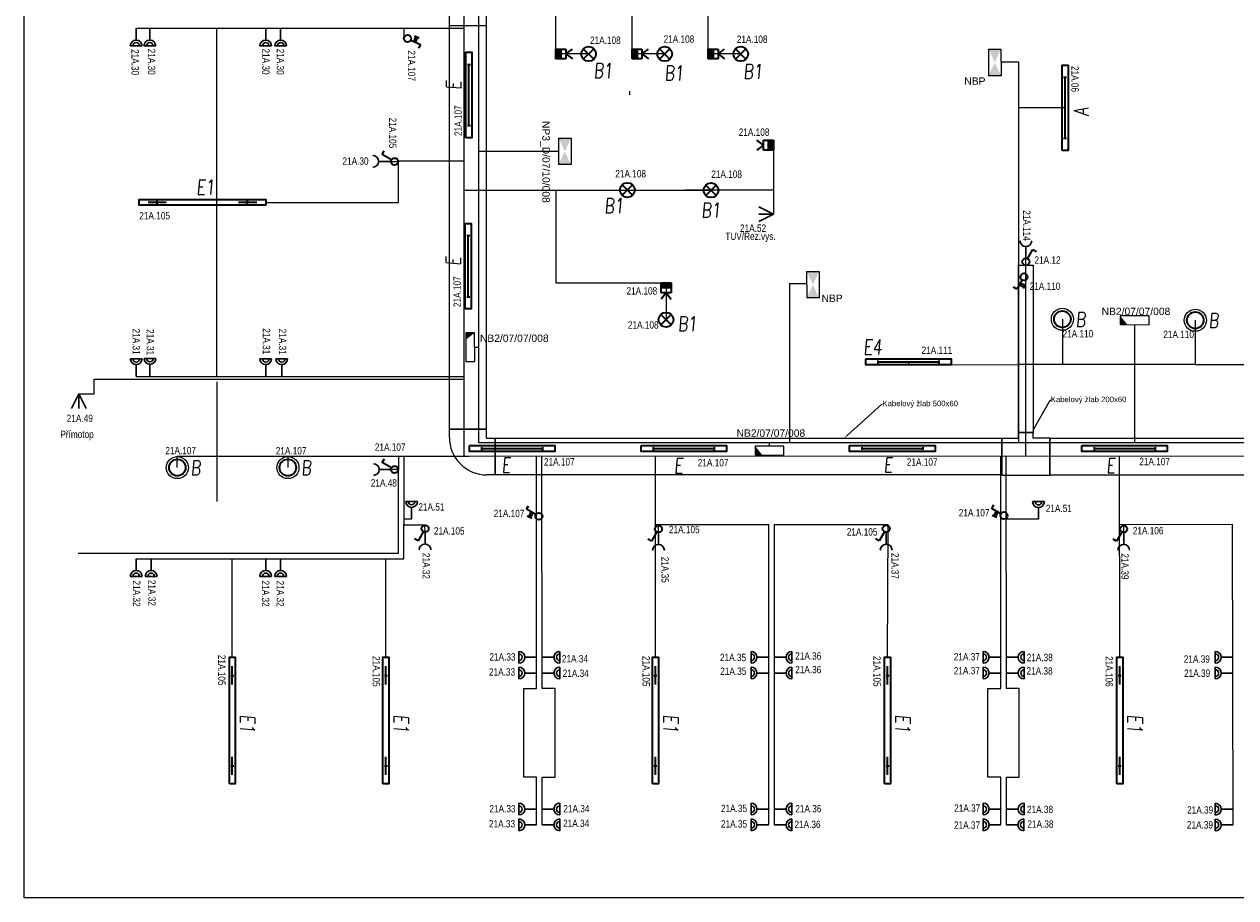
# Model space of a CAD drawing. Header units: millimetres. Extents: x 370888 to 505664, y 284292 to 447185.
# Tile 27 of 41: x 420037 to 436476, y 353692 to 365550. Entities that reach past the tile are written whole.
import ezdxf
from ezdxf import colors
from ezdxf.entities.mleader import LeaderData, LeaderLine
from ezdxf.enums import TextEntityAlignment as Align
from ezdxf.math import Vec2, Vec3

# ---------------------------------------------------------------- set-up
doc = ezdxf.new("R2010")
doc.units = ezdxf.units.MM
doc.header["$LTSCALE"] = 100
doc.layers.get('0').update_dxf_attribs({"color": 21, "linetype": 'CONTINUOUS'})
for name, color, linetype, lineweight in [('2DE_OBL', 91, 'CONTINUOUS', 35), ('2DE_OBL_L1', 91, 'CONTINUOUS', 35), ('CP_DETAL', 33, 'CONTINUOUS', 18), ('E_KABELOVY ŽLAB', 36, 'CONTINUOUS', 25), ('E_NOUZOVÉ+PP OSVĚTLENÍ', 60, 'CONTINUOUS', 25), ('E_SVĚTLA POPIS', 130, 'CONTINUOUS', 30), ('E_VEDENÍ SILNOPROUD', 50, 'CONTINUOUS', 25), ('E_VEDENÍ_CBS', 214, 'CONTINUOUS', 25), ('E_VYPINACE', 170, 'CONTINUOUS', 35), ('E_ZÁSUVKY POPIS', 111, 'CONTINUOUS', 30), ('E_ZÁSUVKY-DVOJITE', 7, 'CONTINUOUS', 30), ('E_ZÁSUVKY.OST.+VYVODY', 11, 'CONTINUOUS', 30), ('E_ŽLABY', 40, 'CONTINUOUS', 15), ('U1 LIGHTING', 10, 'CONTINUOUS', 35)]:
    doc.layers.add(name, color=color, linetype=linetype, lineweight=lineweight)
for name, color, linetype in [('BEZPECNOSTNE SVETLA', 80, 'CONTINUOUS'), ('E_RÁM', 253, 'CONTINUOUS'), ('GC3_MEP_E_LV_SECURITY LIGHT', 80, 'CONTINUOUS'), ('PIKTOGRAMY', 210, 'CONTINUOUS'), ('PRIPOJKA 230V', 1, 'CONTINUOUS'), ('ŽLAB', 7, 'CONTINUOUS')]:
    doc.layers.add(name, color=color, linetype=linetype)
doc.styles.add('ARIAL', font='arial.ttf')
doc.styles.add('CP_ATTR', font='ROMANS.SHX')
doc.styles.add('CS-ROMANS', font='romans.shx', dxfattribs={"width": 0.75, "oblique": 5})
doc.styles.get("Standard").update_dxf_attribs({"font": 'arial.ttf'})
doc.styles.add('V+P_01_B3_E_FP_001$0$BLOCK', font='romans.shx', dxfattribs={"width": 0.8})

# ---------------------------------------------------------------- blocks, each defined once
blk = doc.blocks.new('zasuvka_jednoducha')
at = {"color": 1, "lineweight": 30}
blk.add_line((19281, 12983), (19281, 13143), dxfattribs=at)
blk.add_arc((19281, 12903), 80, 0, 180, dxfattribs=at)
blk = doc.blocks.new('A$C3423193F')
at = {"color": 1, "linetype": 'ByBlock'}
for p, q in [((80, 240), (0, 240)), ((80, 240), (160, 240)), ((80, 160), (80, 0))]:
    blk.add_line(p, q, dxfattribs=at)
for radius in [80, 45.2]:
    blk.add_arc((80, 240), radius, 180, 0, dxfattribs=at)
blk = doc.blocks.new('*U28', base_point=(57391, -22719))
at = {"lineweight": 30, "ltscale": 0.1}
for p, q in [((57291, -22519), (57391, -22719)), ((57391, -22719), (57391, -22519)), ((57391, -22719), (57491, -22519))]:
    blk.add_line(p, q, dxfattribs=at)
blk = doc.blocks.new('pripojka 230V')
at = {"layer": 'PRIPOJKA 230V', "color": 1, "xscale": -1}
blk.add_blockref('*U28', (0, -2, -40), dxfattribs=at)
blk = doc.blocks.new('*U30')
at = {"color": 0, "linetype": 'ByBlock'}
for p, q in [((24, 249.57), (96, 374.28)), ((96, 374.28), (143.56, 346.82))]:
    blk.add_line(p, q, dxfattribs=at)
blk.add_circle((0, 208), 48, dxfattribs=at)
blk = doc.blocks.new('prepinas-svetel-jednoduchy')
at = {"layer": 'E_VYPINACE', "rotation": 89.99999999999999}
blk.add_blockref('*U30', (208, 2), dxfattribs=at)
blk = doc.blocks.new('E')
at = {"layer": 'U1 LIGHTING', "style": 'CS-ROMANS', "oblique": 5, "width": 0.75}
blk.add_text('E', height=200, dxfattribs=at).set_placement((229480, 21709))
blk = doc.blocks.new('*U32', base_point=(28429, 5840))
at = {"linetype": 'ByBlock'}
blk.add_hatch(color=0, dxfattribs=at).paths.add_polyline_path([(28362, 5840), (28497, 5840), (28497, 5772), (28362, 5772)])
at = {"color": 0, "linetype": 'ByBlock'}
for p, q in [((28429, 5907), (28362, 5997)), ((28429, 5907), (28497, 5997)), ((28362, 5907), (28497, 5907)), ((28362, 5772), (28362, 5907)), ((28362, 5840), (28497, 5840)), ((28497, 5772), (28362, 5772)), ((28497, 5907), (28497, 5772))]:
    blk.add_line(p, q, dxfattribs=at)
blk = doc.blocks.new('pohybove-cidlo-svetla')
at = {"layer": 'E_VYPINACE', "rotation": 180}
blk.add_blockref('*U32', (-1, 30), dxfattribs=at)
blk = doc.blocks.new('*U24')
at = {"color": 0, "linetype": 'ByBlock'}
for p, q in [((24, 249.57), (96, 374.28)), ((96, 374.28), (143.56, 346.82))]:
    blk.add_line(p, q, dxfattribs=at)
blk.add_circle((0, 208), 48, dxfattribs=at)
blk = doc.blocks.new('tlacitko_prepinac_svetla')
at = {"layer": 'E_VYPINACE'}
for points in [[(16875, 8774), (16940, 8744)], [(16888, 8798), (16951, 8769)], [(16930, 8722), (16960, 8787)]]:
    blk.add_lwpolyline(points, dxfattribs=at)
at = {"layer": 'E_VYPINACE', "rotation": 180}
blk.add_blockref('*U24', (16937, 9090), dxfattribs=at)
blk = doc.blocks.new('*U164')
for p, q in [((120, 260), (120, 370)), ((120, 370), (620, 370)), ((620, 370), (620, 260)), ((0, -250), (0, 250)), ((0, 250), (110, 250)), ((110, -250), (0, -250))]:
    blk.add_line(p, q)
for radius in [510, 10]:
    blk.add_arc((110, 260), radius, 270, 0)
at = {"style": 'CP_ATTR', "flags": 9}
for tag in ['NAME', 'PRODUCER', 'PRODUCT-TYPE', 'ARTICLE', 'FLOW', 'NUMBER', 'SYSTEM', 'FORM', 'SIZE', 'OTHER']:
    blk.add_attdef(tag, (0, 0), '', height=0.0001, dxfattribs=at)
blk = doc.blocks.new('*U165')
for p, q in [((0, -250), (0, 250)), ((0, 250), (10960, 250)), ((10960, 250), (10960, -250)), ((10960, -250), (0, -250))]:
    blk.add_line(p, q)
at = {"style": 'CP_ATTR', "flags": 9}
for tag in ['NAME', 'PRODUCER', 'PRODUCT-TYPE', 'ARTICLE', 'FLOW', 'NUMBER', 'SYSTEM', 'FORM', 'SIZE', 'OTHER']:
    blk.add_attdef(tag, (0, 0), '', height=0.0001, dxfattribs=at)
blk = doc.blocks.new('*U166')
for p, q in [((0, -250), (0, 250)), ((0, 250), (0, 250)), ((0, 250), (225, 250)), ((225, 325), (225, 325)), ((225, 325), (425, 325)), ((225, 250), (225, 325)), ((425, 325), (425, 325)), ((425, 250), (425, 325)), ((650, 250), (425, 250)), ((650, 250), (650, 250)), ((650, 250), (650, -250)), ((0, -250), (0, -250)), ((0, -250), (650, -250)), ((650, -250), (650, -250))]:
    blk.add_line(p, q)
at = {"style": 'CP_ATTR', "flags": 9}
for tag in ['NAME', 'PRODUCER', 'PRODUCT-TYPE', 'ARTICLE', 'FLOW', 'NUMBER', 'SYSTEM', 'FORM', 'SIZE', 'OTHER']:
    blk.add_attdef(tag, (0, 0), '', height=0.0001, dxfattribs=at)
blk = doc.blocks.new('*U167')
for p, q in [((0, -100), (0, 100)), ((0, 100), (2275, 100)), ((2275, 100), (2275, -100)), ((2275, -100), (0, -100))]:
    blk.add_line(p, q)
at = {"style": 'CP_ATTR', "flags": 9}
for tag in ['NAME', 'PRODUCER', 'PRODUCT-TYPE', 'ARTICLE', 'FLOW', 'NUMBER', 'SYSTEM', 'FORM', 'SIZE', 'OTHER']:
    blk.add_attdef(tag, (0, 0), '', height=0.0001, dxfattribs=at)
blk = doc.blocks.new('2DELLI009_CZ')
for p, q in [((-0.5, 0.1), (-0.5, -0.1)), ((-0.5, 0), (0.5, 0)), ((0.5, 0.1), (0.5, -0.1))]:
    blk.add_line(p, q)
blk.add_lwpolyline([(-0.7, 0.2), (0.7, 0.2), (0.7, -0.2), (-0.7, -0.2)], close=True)
at = {"linetype": 'ByBlock', "style": 'CP_ATTR', "flags": 9}
for tag, p in [('NAME', (-0.092, -0.018)), ('GROUP', (-0.092, -0.018)), ('NUMBER', (-0.092, -0.018)), ('PRODUCER', (-0.092, -0.018)), ('ARTICLE', (-0.092, -0.018)), ('CHARACTER', (-0.092, -0.018)), ('VOLTAGE', (-0.092, -0.019)), ('WEIGHT', (-0.092, -0.018)), ('OTHER', (-0.092, -0.018)), ('PRODUCT-TYPE', (-0.092, -0.019)), ('ORDER-NO', (-0.092, -0.019)), ('POWER', (-0.092, -0.019))]:
    blk.add_attdef(tag, text='', height=0.00005, dxfattribs=at).set_placement(p, align=Align.MIDDLE_LEFT)
blk = doc.blocks.new('*U169')
at = {"layer": 'GC3_MEP_E_LV_SECURITY LIGHT', "linetype": 'ByBlock'}
for p, q in [((-121, 195), (-119, -195)), ((-1, 195), (-121, 195)), ((1, -195), (-1, 195)), ((-119, -195), (1, -195))]:
    blk.add_line(p, q, dxfattribs=at)
at = {"layer": 'GC3_MEP_E_LV_SECURITY LIGHT'}
blk.add_solid([(-1, 195), (-121, 195), (-120, 98)], dxfattribs=at)
at = {"layer": 'BEZPECNOSTNE SVETLA', "style": 'ARIAL'}
blk.add_attdef('BEZ.SV', (52, -54), '', height=100, dxfattribs=at)
blk = doc.blocks.new('*U168')
at = {"layer": 'GC3_MEP_E_LV_SECURITY LIGHT', "linetype": 'ByBlock'}
for p, q in [((135, 59), (-255, 61)), ((-255, 61), (-255, -59)), ((135, -61), (135, 59)), ((-255, -59), (135, -61))]:
    blk.add_line(p, q, dxfattribs=at)
at = {"layer": 'GC3_MEP_E_LV_SECURITY LIGHT'}
blk.add_solid([(-255, 61), (-255, -59), (-158, -60)], dxfattribs=at)
at = {"layer": 'BEZPECNOSTNE SVETLA', "style": 'ARIAL'}
blk.add_attdef('BEZ.SV', (52, -54), '', height=100, dxfattribs=at)
blk = doc.blocks.new('V+P_01_B3_E_FP_001$0$E-LI-35')
at = {"layer": 'E_NOUZOVÉ+PP OSVĚTLENÍ', "linetype": 'ByBlock'}
for p, q in [((-10.88, -1.92), (10.88, -1.92)), ((-10.88, -12.08), (-10.88, -1.92)), ((10.88, -1.92), (10.88, -12.08)), ((-10.88, -12.08), (10.88, -12.08))]:
    blk.add_line(p, q, dxfattribs=at)
at = {"layer": 'E_NOUZOVÉ+PP OSVĚTLENÍ'}
blk.add_solid([(-10.88, -12.08), (-10.88, -1.92), (10.88, -1.92), (10.88, -12.08)], dxfattribs=at)
at = {"layer": 'E_NOUZOVÉ+PP OSVĚTLENÍ', "style": 'V+P_01_B3_E_FP_001$0$BLOCK', "width": 0.8, "flags": 8}
for tag, p in [('DIVERS.1', (-17.93, -2.11)), ('DIVERS.2', (-16.41, -11.97))]:
    blk.add_attdef(tag, text='', height=7.25, dxfattribs=at).set_placement(p, align=Align.RIGHT)
at = {"layer": 'E_NOUZOVÉ+PP OSVĚTLENÍ', "style": 'V+P_01_B3_E_FP_001$0$BLOCK', "width": 0.8}
for tag, p, height, flags in [('BLOCKNAME', (-6.79, -1.4), 2.54, 3), ('LEISTUNG', (13.35, -11.99), 7.25, 8)]:
    blk.add_attdef(tag, p, '', height=height, dxfattribs=dict(at, flags=flags))
blk.add_attdef('STROMKREIS', text='', height=7.25, dxfattribs=at).set_placement((-11.76, -23.81), align=Align.BOTTOM_CENTER)
blk = doc.blocks.new('*U172')
at = {"layer": 'GC3_MEP_E_LV_SECURITY LIGHT', "xscale": 16.54563019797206, "yscale": 16.54563022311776, "zscale": 16.54563022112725}
blk.add_blockref('V+P_01_B3_E_FP_001$0$E-LI-35', (0, 116), dxfattribs=at)
at = {"layer": 'PIKTOGRAMY', "style": 'ARIAL'}
blk.add_attdef('PIKTOGRAM', (162, -40), '', height=100, dxfattribs=at)
blk = doc.blocks.new('*U173')
at = {"layer": 'GC3_MEP_E_LV_SECURITY LIGHT', "xscale": 16.54563019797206, "yscale": 16.54563022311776, "zscale": 16.54563022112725, "rotation": 270.2193183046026}
blk.add_blockref('V+P_01_B3_E_FP_001$0$E-LI-35', (116, 0), dxfattribs=at)
at = {"layer": 'PIKTOGRAMY', "style": 'ARIAL'}
blk.add_attdef('PIKTOGRAM', (162, -40), '', height=100, dxfattribs=at)
blk = doc.blocks.new('2DELLI018_CZ')
for p, q in [((-0.6, 0), (-0.4, 0)), ((-0.5, 0.1), (-0.5, -0.1)), ((0.4, 0), (0.6, 0)), ((0.5, 0.1), (0.5, -0.1))]:
    blk.add_line(p, q)
blk.add_lwpolyline([(-0.7, 0.2), (0.7, 0.2), (0.7, -0.2), (-0.7, -0.2)], close=True)
at = {"linetype": 'ByBlock', "style": 'CP_ATTR', "flags": 9}
for tag, p in [('NAME', (-0.092, -0.018)), ('GROUP', (-0.092, -0.018)), ('NUMBER', (-0.092, -0.018)), ('PRODUCER', (-0.092, -0.018)), ('ARTICLE', (-0.092, -0.018)), ('CHARACTER', (-0.092, -0.018)), ('VOLTAGE', (-0.092, -0.019)), ('WEIGHT', (-0.092, -0.018)), ('OTHER', (-0.092, -0.018)), ('PRODUCT-TYPE', (-0.092, -0.019)), ('ORDER-NO', (-0.092, -0.019)), ('POWER', (-0.092, -0.019))]:
    blk.add_attdef(tag, text='', height=0.00005, dxfattribs=at).set_placement(p, align=Align.MIDDLE_LEFT)
blk = doc.blocks.new('E1')
at = {"layer": 'U1 LIGHTING', "style": 'CS-ROMANS', "oblique": 5, "width": 0.75}
blk.add_text('E1', height=200, dxfattribs=at).set_placement((229480, 21709))
blk = doc.blocks.new('2DELPH010_CZ')
blk.add_ellipse((0, 0), major_axis=(-0.053, 0.053), ratio=1, start_param=3.926991, end_param=10.210176)
at = {"layer": 'CP_DETAL'}
blk.add_ellipse((0, 0), major_axis=(-0.0707, 0.0707), ratio=1, start_param=3.926991, end_param=10.210176, dxfattribs=at)
at = {"linetype": 'ByBlock', "style": 'CP_ATTR', "flags": 9}
for tag in ['NAME', 'GROUP', 'NUMBER', 'PRODUCER', 'ARTICLE', 'PRODUCT-TYPE', 'ORDER-NO', 'CHARACTER', 'POWER', 'VOLTAGE', 'WEIGHT', 'OTHER']:
    blk.add_attdef(tag, text='', height=0.00000005, dxfattribs=at).set_placement((0, 0), align=Align.MIDDLE_LEFT)
blk = doc.blocks.new('B')
at = {"layer": 'U1 LIGHTING', "style": 'CS-ROMANS', "oblique": 5, "width": 0.75}
blk.add_text('B', height=200, dxfattribs=at).set_placement((229480, 21709))
blk = doc.blocks.new('*U174')
for p, q in [((0, -250), (0, 250)), ((0, 250), (6877, 250)), ((6877, 250), (6877, -250)), ((6877, -250), (0, -250))]:
    blk.add_line(p, q)
at = {"style": 'CP_ATTR', "flags": 9}
for tag in ['NAME', 'PRODUCER', 'PRODUCT-TYPE', 'ARTICLE', 'FLOW', 'NUMBER', 'SYSTEM', 'FORM', 'SIZE', 'OTHER']:
    blk.add_attdef(tag, (0, 0), '', height=0.0001, dxfattribs=at)
blk = doc.blocks.new('*U175')
for p, q in [((0, -250), (0, 250)), ((0, 250), (7512.5, 250)), ((7512.5, 250), (7512.5, -250)), ((7512.5, -250), (0, -250))]:
    blk.add_line(p, q)
at = {"style": 'CP_ATTR', "flags": 9}
for tag in ['NAME', 'PRODUCER', 'PRODUCT-TYPE', 'ARTICLE', 'FLOW', 'NUMBER', 'SYSTEM', 'FORM', 'SIZE', 'OTHER']:
    blk.add_attdef(tag, (0, 0), '', height=0.0001, dxfattribs=at)
blk = doc.blocks.new('E4')
at = {"layer": 'U1 LIGHTING', "style": 'CS-ROMANS', "oblique": 5, "width": 0.75}
blk.add_text('E4', height=200, dxfattribs=at).set_placement((229480, 21709))
blk = doc.blocks.new('2DELLI_01_CZ')
for p, q in [((-0.354, 0.354), (0.354, -0.354)), ((-0.354, -0.354), (0.354, 0.354))]:
    blk.add_line(p, q)
blk.add_circle((0, 0), 0.5)
at = {"linetype": 'ByBlock', "style": 'CP_ATTR', "flags": 9}
for tag, p in [('NAME', (-0.092, -0.018)), ('GROUP', (-0.092, -0.018)), ('NUMBER', (-0.092, -0.018)), ('PRODUCER', (-0.092, -0.018)), ('ARTICLE', (-0.092, -0.018)), ('CHARACTER', (-0.092, -0.018)), ('VOLTAGE', (-0.092, -0.019)), ('WEIGHT', (-0.092, -0.018)), ('OTHER', (-0.092, -0.018)), ('PRODUCT-TYPE', (-0.092, -0.019)), ('ORDER-NO', (-0.092, -0.019)), ('POWER', (-0.092, -0.019))]:
    blk.add_attdef(tag, text='', height=0.00005, dxfattribs=at).set_placement(p, align=Align.MIDDLE_LEFT)
blk = doc.blocks.new('B1')
at = {"layer": 'U1 LIGHTING', "style": 'CS-ROMANS', "oblique": 5, "width": 0.75}
blk.add_text('B1', height=200, dxfattribs=at).set_placement((229480, 21709))
blk = doc.blocks.new('A')
at = {"layer": 'U1 LIGHTING', "style": 'CS-ROMANS', "oblique": 5, "width": 0.75}
blk.add_text('A', height=200, dxfattribs=at).set_placement((229480, 21709))

msp = doc.modelspace()

# ---------------------------------------------------------------- linework, layer by layer
for p, q in [((422647, 365495), (422647, 360770)), ((422651, 360695), (422651, 359070))]:
    msp.add_line(p, q)
at = {"layer": 'E_RÁM', "color": 252, "true_color": 0x939598}
msp.add_lwpolyline([(446617, 353692), (420037, 353692), (420037, 377372), (446617, 377372)], close=True, dxfattribs=at)
at = {"layer": 'E_VEDENÍ SILNOPROUD'}
for p, q in [((426001, 371480), (426001, 359683)), ((427252, 365147), (427249, 365922)), ((428284, 365147), (428284, 365922)), ((429317, 365147), (429317, 365922)), ((421556, 365495), (426001, 365495)), ((425189, 365495), (425189, 365356)), ((427694, 365147), (427252, 365147)), ((428727, 365147), (428284, 365147)), ((429759, 365147), (429317, 365147)), ((428252, 364592), (428252, 364642)), ((434161, 364416), (433527, 364416)), ((433527, 364416), (433527, 362282)), ((430202, 363909), (430202, 362973, -40)), ((425006, 363687), (425114, 363687)), ((425114, 363132), (425114, 363696)), ((425114, 363696), (426001, 363696)), ((426001, 363297), (429360, 363297)), ((427252, 363297), (427252, 362042)), ((430204, 363297), (429002, 363297)), ((423314, 363132), (425114, 363132)), ((433627, 362278), (433628, 362373)), ((433527, 362282), (433627, 362278)), ((433627, 359690), (433627, 362282)), ((427252, 362042), (428749, 362040)), ((428749, 362040), (428749, 361536)), ((434124, 361546), (434124, 360932)), ((435927, 361532), (435927, 360932)), ((432035, 360966), (432035, 360926)), ((432035, 360926), (433527, 360932)), ((435927, 360932), (433527, 360932)), ((435927, 360932), (436977, 360932)), ((420986, 360534, -40), (420986, 360732)), ((420986, 360732), (426001, 360732)), ((421556, 360770), (426001, 360770)), ((420777, 360534, -40), (420986, 360534, -40)), ((422114, 359532), (422114, 359685)), ((422114, 359685), (426069, 359685)), ((423614, 359685), (423614, 359532)), ((425114, 359685), (425114, 359505)), ((425189, 359685), (425189, 358743)), ((426069, 359685), (441464, 359695)), ((426989, 358757), (426989, 359686)), ((427064, 356535), (427062, 359686)), ((428602, 356957), (428601, 359687)), ((433289, 358757), (433289, 359690)), ((433364, 356535), (433362, 359690)), ((434902, 356957), (434900, 359691)), ((422114, 359532), (422114, 359532)), ((422114, 359532), (422114, 359532)), ((422114, 359532), (422114, 359532)), ((422114, 359532), (422114, 359532)), ((425114, 359505), (425014, 359505)), ((425114, 358370), (425114, 359505)), ((425293, 358832), (425189, 358832)), ((425189, 358295), (425189, 358757)), ((425189, 358757), (425473, 358757)), ((425475, 358655), (425473, 358757)), ((426989, 356535), (426989, 358757)), ((430139, 358757), (428601, 358757)), ((428644, 358649), (428644, 358757)), ((430139, 354682), (430139, 358757)), ((431759, 358757), (430214, 358757)), ((430214, 358757), (430214, 354682)), ((431752, 356957), (431759, 358757)), ((433289, 356535), (433289, 358757)), ((433799, 358832), (433363, 358832)), ((436433, 358761), (434903, 358757)), ((434956, 358649), (434956, 358757)), ((436439, 354681), (436433, 358761)), ((420769, 358370), (425114, 358370)), ((421556, 358295), (425189, 358295)), ((422860, 356957), (422860, 358295)), ((424944, 356957), (424944, 358295)), ((426814, 355330), (426814, 356535)), ((426814, 356535), (426989, 356535)), ((427239, 356535), (427064, 356535)), ((427239, 355330), (427239, 356535)), ((433114, 355330), (433114, 356535)), ((433114, 356535), (433289, 356535)), ((433539, 356535), (433364, 356535)), ((433539, 355330), (433539, 356535)), ((426989, 355330), (426814, 355330)), ((426989, 354682), (426989, 355330)), ((427064, 354682), (427064, 355330)), ((427064, 355330), (427239, 355330)), ((433289, 355330), (433114, 355330)), ((433289, 354682), (433289, 355330)), ((433364, 354682), (433364, 355330)), ((433364, 355330), (433539, 355330))]:
    msp.add_line(p, q, dxfattribs=at)
at = {"layer": 'E_VEDENÍ_CBS'}
for p, q in [((426199, 371257), (426199, 359874)), ((433287, 365038), (433530, 365038)), ((433530, 365038), (433530, 359874)), ((427288, 363824), (426199, 363824)), ((430426, 359874), (430426, 362033)), ((430426, 362033), (430654, 362033)), ((435104, 361472), (435104, 359874)), ((426149, 361168), (426199, 361168)), ((426199, 359874), (438707, 359874)), ((430150, 359822), (430150, 359874))]:
    msp.add_line(p, q, dxfattribs=at)
at = {"layer": 'E_ŽLABY'}
msp.add_line((425805, 365532), (426305, 365532), dxfattribs=at)

# ---------------------------------------------------------------- block references
msp.add_blockref('E1', (192892, 341530))
at = {"rotation": 270}
for p in [(401258, 585659), (403342, 585659), (407000, 585659), (410150, 585659), (413300, 585659)]:
    msp.add_blockref('E1', p, dxfattribs=at)
at = {"layer": '2DE_OBL'}
for name, p, xscale, yscale, zscale in [('2DELLI_01_CZ', (427694, 365147), 200, 200, 100), ('2DELLI_01_CZ', (428727, 365147), 200, 200, 100), ('2DELLI_01_CZ', (429759, 365147), 200, 200, 100), ('2DELLI_01_CZ', (428220, 363299), 200, 200, 100), ('2DELLI_01_CZ', (429356, 363297), 200, 200, 100), ('2DELPH010_CZ', (434124, 361546), 1500, 1500, 252.5252525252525), ('2DELPH010_CZ', (435927, 361532), 1500, 1500, 252.5252525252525), ('2DELLI_01_CZ', (428745, 361539), 200, 200, 100), ('2DELPH010_CZ', (422114, 359532), 1500, 1500, 252.5252525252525), ('2DELPH010_CZ', (423614, 359532), 1500, 1500, 252.5252525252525)]:
    msp.add_blockref(name, p, dxfattribs=dict(at, xscale=xscale, yscale=yscale, zscale=zscale))
at = {"layer": '2DE_OBL', "xscale": 1228.571428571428, "yscale": 200, "zscale": 1000}
for p, rotation in [((422454, 363132), 180), ((422860, 356097), 89.99999999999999), ((424944, 356097), 89.99999999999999), ((428602, 356097), 89.99999999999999), ((431752, 356097), 89.99999999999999), ((434902, 356097), 89.99999999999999)]:
    msp.add_blockref('2DELLI018_CZ', p, dxfattribs=dict(at, rotation=rotation))
at = {"layer": '2DE_OBL_L1', "xscale": 828.5714285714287, "yscale": 200, "zscale": 1000, "rotation": 90}
for p in [(426070, 364589), (434161, 364416), (426061, 362266)]:
    msp.add_blockref('2DELLI009_CZ', p, dxfattribs=at)
at = {"layer": '2DE_OBL_L1', "xscale": 828.5714285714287, "yscale": 200, "zscale": 1000}
for p in [(432035, 360966), (426657, 359790), (428986, 359790), (431816, 359791), (434967, 359790)]:
    msp.add_blockref('2DELLI009_CZ', p, dxfattribs=at)
at = {"layer": 'E_NOUZOVÉ+PP OSVĚTLENÍ'}
ref = msp.add_blockref('*U173', (433206, 365032), dxfattribs=at)
ref.add_attrib('PIKTOGRAM', 'NBP', (432793, 364729), dxfattribs={"height": 100, "style": 'ARIAL'})
ref = msp.add_blockref('*U172', (427372, 363824), dxfattribs=dict(at, rotation=270))
ref.add_attrib('PIKTOGRAM', 'NP3_D/07/10/008', (427068, 364237), dxfattribs={"height": 100, "rotation": 270, "style": 'ARIAL'})
ref = msp.add_blockref('*U173', (430738, 362015), dxfattribs=at)
ref.add_attrib('PIKTOGRAM', 'NBP', (430855, 361780), dxfattribs={"height": 100, "style": 'ARIAL'})
ref = msp.add_blockref('*U168', (435164, 361532), dxfattribs=at)
ref.add_attrib('BEZ.SV', 'NB2/07/07/008', (434656, 361602), dxfattribs={"layer": 'BEZPECNOSTNE SVETLA', "height": 100, "style": 'ARIAL'})
ref = msp.add_blockref('*U169', (426149, 361168), dxfattribs=at)
ref.add_attrib('BEZ.SV', 'NB2/07/07/008', (426220, 361238), dxfattribs={"layer": 'BEZPECNOSTNE SVETLA', "height": 100, "style": 'ARIAL'})
ref = msp.add_blockref('*U168', (430210, 359762), dxfattribs=at)
ref.add_attrib('BEZ.SV', 'NB2/07/07/008', (429702, 359950), dxfattribs={"layer": 'BEZPECNOSTNE SVETLA', "height": 100, "style": 'ARIAL'})
at = {"layer": 'E_VEDENÍ_CBS', "rotation": 90}
msp.add_blockref('A', (456187, 134825), dxfattribs=at)
at = {"layer": 'E_VYPINACE', "rotation": 89.99999999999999}
for p in [(425478, 358703), (428644, 358698), (431735, 358702), (434958, 358698)]:
    msp.add_blockref('prepinas-svetel-jednoduchy', p, dxfattribs=at)
at = {"layer": 'E_ZÁSUVKY-DVOJITE', "xscale": -1, "rotation": 180}
for p in [(421476, 365495), (421661, 365495), (423234, 365495), (423436, 365495), (421476, 358295), (421679, 358295), (423234, 358295), (423435, 358295)]:
    msp.add_blockref('A$C3423193F', p, dxfattribs=at)
at = {"layer": 'E_ZÁSUVKY-DVOJITE'}
for p in [(421476, 360770), (421663, 360774), (423234, 360770), (423451, 360770), (425213, 358832), (433719, 358830)]:
    msp.add_blockref('A$C3423193F', p, dxfattribs=at)
for p, rotation in [((426989, 356877), 89.99999999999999), ((427064, 357037), 270), ((430139, 356877), 89.99999999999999), ((430214, 357037), 270), ((433289, 356877), 89.99999999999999), ((433364, 357037), 270), ((436439, 356877), 89.99999999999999), ((426989, 356663), 89.99999999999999), ((427064, 356823), 270), ((430139, 356663), 89.99999999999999), ((430214, 356823), 270), ((433289, 356663), 89.99999999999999), ((433364, 356823), 270), ((436439, 356663), 89.99999999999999), ((426989, 354816), 89.99999999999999), ((427064, 354976), 270), ((430139, 354816), 89.99999999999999), ((430214, 354976), 270), ((433289, 354816), 89.99999999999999), ((433364, 354976), 270), ((436439, 354815), 89.99999999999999), ((426989, 354602), 89.99999999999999), ((427064, 354762), 270), ((430139, 354602), 89.99999999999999), ((430214, 354762), 270), ((433289, 354602), 89.99999999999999), ((433360, 354762), 270), ((436439, 354601), 89.99999999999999)]:
    msp.add_blockref('A$C3423193F', p, dxfattribs=dict(at, rotation=rotation))
at = {"layer": 'E_ZÁSUVKY.OST.+VYVODY', "color": 1}
for name, p, rotation in [('tlacitko_prepinac_svetla', (435562, 349258), 94.99999999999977), ('zasuvka_jednoducha', (411862, 382969), 270), ('zasuvka_jednoducha', (452909, 375515), 180), ('zasuvka_jednoducha', (411871, 378786), 270), ('tlacitko_prepinac_svetla', (418138, 375807), 270), ('tlacitko_prepinac_svetla', (424449, 375818), 270)]:
    msp.add_blockref(name, p, dxfattribs=dict(at, rotation=rotation))
at = {"layer": 'E_ZÁSUVKY.OST.+VYVODY'}
for p, rotation in [((430202, 362972), 89.99999999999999), ((420777, 360532), 180)]:
    msp.add_blockref('pripojka 230V', p, dxfattribs=dict(at, rotation=rotation))
at = {"layer": 'E_ZÁSUVKY.OST.+VYVODY', "color": 1}
for name, p in [('tlacitko_prepinac_svetla', (416666, 353239)), ('zasuvka_jednoducha', (406194, 345512)), ('zasuvka_jednoducha', (409362, 345505)), ('zasuvka_jednoducha', (412452, 345508)), ('zasuvka_jednoducha', (415675, 345506))]:
    msp.add_blockref(name, p, dxfattribs=at)
at = {"layer": 'E_ŽLABY'}
for name, p, rotation in [('*U165', (426055, 371012), 270), ('*U167', (433627, 360006), 90)]:
    msp.add_blockref(name, p, dxfattribs=dict(at, rotation=rotation))
for name, p in [('B1', (198281, 343111)), ('B1', (199244, 343079)), ('B1', (200313, 343101)), ('B1', (198427, 341278)), ('B1', (199744, 341218)), ('B1', (199425, 339674)), ('B', (204824, 339734)), ('B', (206627, 339720)), ('E4', (201944, 339360)), ('*U174', (426425, 359682)), ('*U175', (433952, 359681)), ('B', (192814, 337720)), ('B', (194314, 337720))]:
    msp.add_blockref(name, p, dxfattribs=at)
at = {"layer": 'E_ŽLABY', "zscale": 50, "rotation": 270}
msp.add_blockref('*U164', (426055, 360052), dxfattribs=at)
at = {"layer": 'E_ŽLABY', "zscale": 50}
msp.add_blockref('*U166', (433302, 359681), dxfattribs=at)
at = {"layer": 'U1 LIGHTING', "rotation": 90}
for p in [(447676, 135179), (447670, 132792)]:
    msp.add_blockref('E', p, dxfattribs=at)
at = {"layer": 'U1 LIGHTING'}
for p in [(197034, 337758), (199374, 337749), (202217, 337762), (205238, 337753)]:
    msp.add_blockref('E', p, dxfattribs=at)
at = {"layer": 'ŽLAB'}
for name, p, rotation in [('pohybove-cidlo-svetla', (427349, 365148), 89.99999999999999), ('pohybove-cidlo-svetla', (428382, 365148), 89.99999999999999), ('pohybove-cidlo-svetla', (429414, 365148), 89.99999999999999), ('pohybove-cidlo-svetla', (430104, 363909), 270), ('prepinas-svetel-jednoduchy', (433626, 362325), 270)]:
    msp.add_blockref(name, p, dxfattribs=dict(at, rotation=rotation))
for name, p in [('prepinas-svetel-jednoduchy', (425061, 363684)), ('pohybove-cidlo-svetla', (428750, 361943)), ('prepinas-svetel-jednoduchy', (425062, 359503))]:
    msp.add_blockref(name, p, dxfattribs=at)

# ---------------------------------------------------------------- texts
at = {"layer": 'E_SVĚTLA POPIS', "width": 0.8}
for s, p in [('21A.108', (427714, 365283)), ('21A.108', (428712, 365299)), ('21A.108', (429706, 365297)), ('21A.108', (429732, 364035)), ('21A.108', (428057, 363471)), ('21A.108', (429359, 363465)), ('21A.105', (421598, 362902)), ('21A.12', (433745, 362300)), ('21A.110', (433679, 361944)), ('21A.108', (428209, 361880)), ('21A.108', (428228, 361418)), ('21A.110', (434126, 361299)), ('21A.110', (435493, 361290)), ('21A.111', (432213, 361075)), ('21A.107', (421951, 359713)), ('21A.107', (423450, 359710)), ('21A.107', (424794, 359760)), ('21A.107', (427089, 359560)), ('21A.107', (429176, 359549)), ('21A.107', (432013, 359558)), ('21A.107', (435167, 359564)), ('21A.51', (425385, 358948)), ('21A.107', (426407, 358859)), ('21A.107', (432718, 358869)), ('21A.51', (433898, 358928)), ('21A.105', (428785, 358641)), ('21A.106', (435079, 358626)), ('21A.105', (431198, 358609))]:
    msp.add_text(s, height=100, dxfattribs=at).set_placement(p)
for s, rotation, p in [('21A.107', 270, (425244, 365196)), ('21A.06', 270, (434246, 364984)), ('21A.107', 90, (425974, 364033)), ('21A.105', 270, (424987, 364283)), ('21A.107', 90, (425961, 361711)), ('21A.105', 270, (422668, 356990)), ('21A.105', 270, (424765, 356974)), ('21A.105', 270, (428426, 356976)), ('21A.105', 270, (431559, 356975)), ('21A.106', 270, (434709, 356973))]:
    msp.add_text(s, height=100, rotation=rotation, dxfattribs=at).set_placement(p)
at = {"layer": 'E_ZÁSUVKY POPIS', "width": 0.8}
for s, p in [('21A.30', (421492, 365213)), ('21A.30', (421715, 365219)), ('21A.30', (423266, 365221)), ('21A.30', (423463, 365219)), ('21A.114', (433591, 363026)), ('21A.31', (421508, 361419)), ('21A.31', (421698, 361411)), ('21A.31', (423274, 361424)), ('21A.31', (423493, 361417)), ('21A.32', (425442, 358374)), ('21A.35', (428683, 358322)), ('21A.37', (431804, 358374)), ('21A.39', (434924, 358367)), ('21A.32', (421513, 357999)), ('21A.32', (421720, 358008)), ('21A.32', (423262, 357998)), ('21A.32', (423462, 357998))]:
    msp.add_text(s, height=100, rotation=270, dxfattribs=at).set_placement(p)
for s, p in [('21A.30', (424355, 363643)), ('21A.52', (429749, 362732)), ('TUV/Rez.vys.', (429550, 362623)), ('21A.49', (420614, 360151)), ('Přímotop', (420527, 359933)), ('21A.48', (424739, 359274)), ('21A.105', (425595, 358622)), ('21A.33', (426349, 356912)), ('21A.34', (427332, 356887)), ('21A.35', (429477, 356905)), ('21A.36', (430498, 356925)), ('21A.37', (432650, 356914)), ('21A.38', (433639, 356904)), ('21A.39', (435771, 356883)), ('21A.33', (426343, 356708)), ('21A.34', (427343, 356690)), ('21A.35', (429481, 356718)), ('21A.36', (430498, 356740)), ('21A.37', (432650, 356725)), ('21A.38', (433637, 356722)), ('21A.39', (435775, 356691)), ('21A.33', (426349, 354851)), ('21A.34', (427352, 354852)), ('21A.35', (429491, 354856)), ('21A.36', (430499, 354852)), ('21A.37', (432655, 354860)), ('21A.38', (433643, 354842)), ('21A.39', (435816, 354835)), ('21A.33', (426343, 354647)), ('21A.34', (427349, 354653)), ('21A.35', (429491, 354645)), ('21A.36', (430488, 354638)), ('21A.37', (432653, 354629)), ('21A.38', (433649, 354644)), ('21A.39', (435813, 354632))]:
    msp.add_text(s, height=100, dxfattribs=at).set_placement(p)

# ---------------------------------------------------------------- leaders
at = {"layer": 'E_KABELOVY ŽLAB'}
ml = msp.add_multileader_mtext('Standard', dxfattribs=at)
ml.set_content('Kabelový žlab 500x60', color=256, style='ARIAL')
ml.set_leader_properties()
ml.build(insert=Vec2(0, 0))
ml.multileader.update_dxf_attribs({"arrow_head_size": 50})
ctx = ml.context
ctx.base_point, ctx.char_height, ctx.arrow_head_size, ctx.plane_origin = Vec3(431680, 360391), 75, 50, Vec3(431153, 359924)
notes = []
notes.append((ctx, [(0, (1, 1, 0), (431672, 360391), (1, 0), 8, [(0, [(431165, 359934)], 0, [])])]))
ctx.mtext.insert, ctx.mtext.flow_direction = Vec3(431682, 360440), 5
ml = msp.add_multileader_mtext('Standard', dxfattribs=at)
ml.set_content('Kabelový žlab 200x60', color=256, style='ARIAL')
ml.set_leader_properties()
ml.build(insert=Vec2(0, 0))
ml.multileader.update_dxf_attribs({"arrow_head_size": 50})
ctx = ml.context
ctx.base_point, ctx.char_height, ctx.arrow_head_size, ctx.plane_origin = Vec3(433965, 360446), 75, 50, Vec3(433709, 360017)
notes.append((ctx, [(0, (1, 1, 0), (433957, 360446), (1, 0), 8, [(0, [(433721, 360026)], 0, [])])]))
ctx.mtext.insert, ctx.mtext.flow_direction = Vec3(433967, 360495), 5
for ctx, leaders in notes:
    for number, flags, end, landing, length, lines in leaders:
        leader = LeaderData()
        leader.index, (leader.has_last_leader_line, leader.has_dogleg_vector, leader.attachment_direction) = number, flags
        leader.last_leader_point, leader.dogleg_vector, leader.dogleg_length = Vec3(end), Vec3(landing), length
        for number, points, colour, breaks in lines:
            line = LeaderLine()
            line.index, line.vertices, line.color, line.breaks = number, Vec3.list(points), colors.encode_raw_color(colour), breaks
            leader.lines.append(line)
        ctx.leaders.append(leader)

doc.saveas('drawing.dxf')
